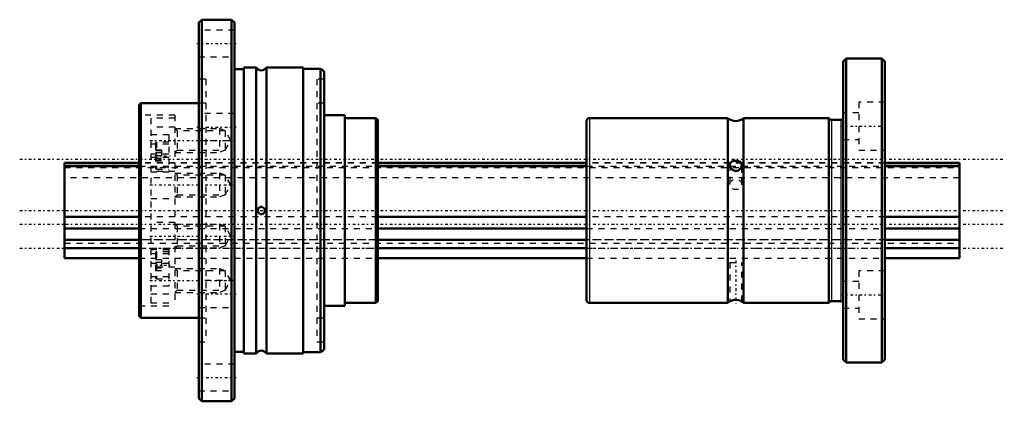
# Model space of a CAD drawing. Header units: millimetres. Extents: x -8 to 158, y -32 to 32.
import ezdxf

# ---------------------------------------------------------------- set-up
doc = ezdxf.new("R2010")
doc.units = ezdxf.units.MM
doc.linetypes.add('Center', pattern=[1.5, 0.45, -0.5, 0.05, -0.5])
doc.linetypes.add('Dashed', pattern=[2, 1, -1])
for name, color, linetype, lineweight in [('2d ConnectionPoints', 7, 'Continuous', 50), ('AM_0', 7, 'Continuous', 50), ('AM_4', 3, 'Continuous', 25), ('AM_5', 3, 'Continuous', 25), ('AM_7', 7, 'Center', 25), ('AM_9', 6, 'Dashed', 25)]:
    doc.layers.add(name, color=color, linetype=linetype, lineweight=lineweight)

# ---------------------------------------------------------------- blocks, each defined once
blk = doc.blocks.new('1_NS_1616ASpline_0_in_NS1616A_150L_0')
at = {"layer": 'AM_0'}
for p, q in [((23, 32), (22.5, 31.5)), ((22.5, 31.5), (22.5, -31.5)), ((28, 32), (23, 32)), ((23, 32), (23, -32)), ((28.5, 31.5), (28, 32)), ((28, 32), (28, -32)), ((28.5, 31.5), (28.5, -31.5)), ((30.05, 23.7), (28.5, 23.7)), ((32.12, 24), (30.05, 24)), ((30.05, 24), (30.05, -24)), ((32.12, 24), (32.12, -24)), ((40, 24), (33.86, 24)), ((33.86, 24), (33.86, -24)), ((40, 24), (40, -24)), ((42.92, 23.75), (40, 23.75)), ((42.92, 23.75), (42.92, -23.75)), ((43.5, 23.3), (43.5, -23.3)), ((12.8, 18), (12.5, 17.7)), ((12.5, 17.7), (12.5, -17.7)), ((22.5, 18), (12.8, 18)), ((12.8, 18), (12.8, -18)), ((47, 16), (43.5, 16)), ((47, 16), (47, -16)), ((52.2, 15.5), (47, 15.5)), ((52.5, 15.2), (52.2, 15.5)), ((52.2, 15.5), (52.2, -15.5)), ((52.5, 15.2), (52.5, -15.2)), ((33.59, -0.08), (33.59, 0.08)), ((43.5, -16), (47, -16)), ((47, -15.5), (52.2, -15.5)), ((52.2, -15.5), (52.5, -15.2)), ((12.5, -17.7), (12.8, -18)), ((12.8, -18), (22.5, -18)), ((28.5, -23.7), (30.05, -23.7)), ((30.05, -24), (32.12, -24)), ((33.86, -24), (40, -24)), ((40, -23.75), (42.92, -23.75)), ((22.5, -31.5), (23, -32)), ((23, -32), (28, -32)), ((28, -32), (28.5, -31.5))]:
    blk.add_line(p, q, dxfattribs=at)
blk.add_lwpolyline([(33.59, 0.08), (33.54, 0.26), (33.44, 0.41), (33.27, 0.53), (33.07, 0.6), (32.88, 0.59), (32.72, 0.53), (32.58, 0.43), (32.46, 0.27), (32.4, 0.1), (32.4, -0.08), (32.44, -0.23), (32.53, -0.38), (32.68, -0.51), (32.88, -0.59), (33.07, -0.59), (33.24, -0.55), (33.39, -0.46), (33.51, -0.3), (33.58, -0.14), (33.59, -0.08)], dxfattribs=at)
for centre, radius, start, end in [((32.99, 24.5), 1, 210, 330), ((42.31, 22.38), 1.5, 37.7646, 66.2057), ((32.99, -24.5), 1, 30, 150), ((42.31, -22.38), 1.5, 293.7943, 322.2354)]:
    blk.add_arc(centre, radius, start, end, dxfattribs=at)
at = {"layer": 'AM_5', "linetype": 'Dashed'}
for p, q in [((18.5, 13.75), (26, 13.75)), ((26.94, 13.37), (26, 13.75)), ((26, 13.75), (26, 9.75)), ((26.94, 10.13), (26, 9.75)), ((18.5, 9.75), (26, 9.75)), ((18.5, 6.28), (26, 6.28)), ((26.94, 5.9), (26, 6.28)), ((26, 6.28), (26, 2.28)), ((18.5, 2.28), (26, 2.28)), ((26.94, 2.65), (26, 2.28)), ((18.5, -2.28), (26, -2.28)), ((26.94, -2.65), (26, -2.28)), ((26, -2.28), (26, -6.28)), ((18.5, -6.28), (26, -6.28)), ((26.94, -5.9), (26, -6.28)), ((18.5, -9.75), (26, -9.75)), ((26.94, -10.13), (26, -9.75)), ((26, -9.75), (26, -13.75)), ((18.5, -13.75), (26, -13.75)), ((26.94, -13.37), (26, -13.75))]:
    blk.add_line(p, q, dxfattribs=at)
at = {"layer": 'AM_7'}
for p, q in [((22.2, 28), (28.8, 28)), ((22.2, 14), (28.8, 14)), ((14.3, 11.75), (28.34, 11.75)), ((15.12, 9.19), (17.88, 9.19)), ((14.3, 4.28), (28.34, 4.28)), ((14.3, -4.28), (28.34, -4.28)), ((15.12, -9.19), (17.88, -9.19)), ((14.3, -11.75), (28.34, -11.75)), ((22.2, -14), (28.8, -14)), ((22.2, -28), (28.8, -28))]:
    blk.add_line(p, q, dxfattribs=at)
at = {"layer": 'AM_9'}
for p, q in [((28.5, 30.25), (22.5, 30.25)), ((22.5, 25.75), (28.5, 25.75)), ((23.7, 22), (22.5, 22)), ((23.7, 22), (23.7, -22)), ((43.5, 22), (42.3, 22)), ((42.3, 22), (42.3, -22)), ((23.7, 18), (22.5, 18)), ((43.5, 18), (42.3, 18)), ((18.5, 16), (12.5, 16)), ((18.5, 15.5), (14.5, 15.5)), ((14.5, 15.5), (14.5, -15.5)), ((18.5, 16), (18.5, -16)), ((28.5, 16.25), (22.5, 16.25)), ((18.5, 14), (14.5, 14)), ((18.88, 13.37), (18.5, 13.75)), ((26.94, 13.37), (18.88, 13.37)), ((18.88, 13.37), (18.88, 10.13)), ((27.88, 11.75), (26.94, 13.37)), ((26.94, 13.37), (26.94, 10.13)), ((17.5, 12.7), (14.5, 12.7)), ((17.5, 12.7), (17.5, 6.49)), ((22.5, 11.75), (28.5, 11.75)), ((26.94, 10.13), (27.88, 11.75)), ((17.5, 11.1), (14.5, 11.1)), ((15.25, 11.24), (15.25, 7.14)), ((16.25, 10.12), (15.25, 10.12)), ((16.25, 9.99), (15.25, 9.99)), ((17.5, 11.44), (15.45, 11.44)), ((15.45, 11.44), (15.45, 6.94)), ((16.25, 10.12), (16.25, 8.27)), ((18.5, 9.75), (18.88, 10.13)), ((18.88, 10.13), (26.94, 10.13)), ((14.5, 9.5), (18.5, 9.5)), ((17.5, 8.88), (14.5, 8.88)), ((16.25, 9.65), (15.25, 9.65)), ((16.25, 9.19), (15.25, 9.19)), ((16.25, 8.73), (15.25, 8.73)), ((16.25, 8.39), (15.25, 8.39)), ((16.25, 8.27), (15.25, 8.27)), ((52.5, 8), (14.5, 8)), ((17.5, 7.28), (14.5, 7.28)), ((15.45, 6.94), (17.5, 6.94)), ((18.5, 6.53), (14.5, 6.53)), ((14.5, 6.49), (17.5, 6.49)), ((18.88, 5.9), (18.5, 6.28)), ((26.94, 5.9), (18.88, 5.9)), ((18.88, 5.9), (18.88, 2.65)), ((27.88, 4.28), (26.94, 5.9)), ((26.94, 5.9), (26.94, 2.65)), ((26.94, 2.65), (27.88, 4.28)), ((14.5, 2.03), (18.5, 2.03)), ((18.5, 2.28), (18.88, 2.65)), ((18.88, 2.65), (26.94, 2.65)), ((18.5, -2.03), (14.5, -2.03)), ((18.88, -2.65), (18.5, -2.28)), ((26.94, -2.65), (18.88, -2.65)), ((18.88, -2.65), (18.88, -5.9)), ((27.88, -4.28), (26.94, -2.65)), ((26.94, -2.65), (26.94, -5.9)), ((26.94, -5.9), (27.88, -4.28)), ((17.5, -6.49), (14.5, -6.49)), ((14.5, -6.53), (18.5, -6.53)), ((17.5, -6.49), (17.5, -12.7)), ((18.5, -6.28), (18.88, -5.9)), ((18.88, -5.9), (26.94, -5.9)), ((17.5, -7.28), (14.5, -7.28)), ((14.5, -8), (52.5, -8)), ((15.25, -7.14), (15.25, -11.24)), ((17.5, -6.94), (15.45, -6.94)), ((15.45, -6.94), (15.45, -11.44)), ((17.5, -8.88), (14.5, -8.88)), ((18.5, -9.5), (14.5, -9.5)), ((16.25, -8.27), (15.25, -8.27)), ((16.25, -8.73), (15.25, -8.73)), ((16.25, -9.65), (15.25, -9.65)), ((16.25, -8.27), (16.25, -10.12)), ((18.88, -10.13), (18.5, -9.75)), ((17.5, -11.1), (14.5, -11.1)), ((16.25, -10.12), (15.25, -10.12)), ((15.45, -11.44), (17.5, -11.44)), ((26.94, -10.13), (18.88, -10.13)), ((18.88, -10.13), (18.88, -13.37)), ((27.88, -11.75), (26.94, -10.13)), ((26.94, -10.13), (26.94, -13.37)), ((17.5, -12.7), (14.5, -12.7)), ((28.5, -11.75), (22.5, -11.75)), ((26.94, -13.37), (27.88, -11.75)), ((14.5, -14), (18.5, -14)), ((18.5, -13.75), (18.88, -13.37)), ((18.88, -13.37), (26.94, -13.37)), ((12.5, -16), (18.5, -16)), ((14.5, -15.5), (18.5, -15.5)), ((22.5, -16.25), (28.5, -16.25)), ((22.5, -18), (23.7, -18)), ((42.3, -18), (43.5, -18)), ((22.5, -22), (23.7, -22)), ((42.3, -22), (43.5, -22)), ((28.5, -25.75), (22.5, -25.75)), ((22.5, -30.25), (28.5, -30.25))]:
    blk.add_line(p, q, dxfattribs=at)
for centre, start, end in [((15.45, 11.24), 90, 180), ((15.45, 7.14), 180, 270), ((15.45, -7.14), 90, 180), ((15.45, -11.24), 180, 270)]:
    blk.add_arc(centre, 0.2, start, end, dxfattribs=at)
blk = doc.blocks.new('2_NS_1616ASpline_b_0_in_NS1616A_150L_0')
at = {"layer": 'AM_0'}
for p, q in [((131, 25.5), (130.5, 25)), ((130.5, 25), (130.5, -25)), ((137, 25.5), (131, 25.5)), ((131, 25.5), (131, -25.5)), ((137.5, 25), (137, 25.5)), ((137, 25.5), (137, -25.5)), ((137.5, 25), (137.5, -25)), ((87.5, 15), (87.5, -15)), ((111.18, 15.5), (88, 15.5)), ((111.18, 15.5), (111.18, -15.5)), ((128.1, 15.5), (113.82, 15.5)), ((113.82, 15.5), (113.82, -15.5)), ((128.1, 15.5), (128.1, -15.5)), ((130.1, 15.2), (128.56, 15.2)), ((111.51, 7.77), (111.51, 7.49)), ((113.49, 7.49), (113.49, 7.77)), ((88, -15.5), (111.18, -15.5)), ((111.51, -15.26), (111.51, -15.26)), ((113.49, -15.26), (113.49, -15.26)), ((113.82, -15.5), (128.1, -15.5)), ((128.56, -15.2), (130.1, -15.2)), ((130.5, -25), (131, -25.5)), ((131, -25.5), (137, -25.5)), ((137, -25.5), (137.5, -25))]:
    blk.add_line(p, q, dxfattribs=at)
for points in [[(113.49, 7.77), (113.48, 7.78), (113.4, 7.99), (113.22, 8.16), (112.95, 8.29), (112.61, 8.35), (112.3, 8.34), (112.03, 8.28), (111.78, 8.16), (111.59, 7.97), (111.51, 7.77)], [(111.51, 7.49), (111.53, 7.43), (111.63, 7.17), (111.82, 6.92), (112.06, 6.74), (112.34, 6.63), (112.65, 6.63), (112.93, 6.73), (113.17, 6.91), (113.38, 7.19), (113.49, 7.49)], [(113.49, -15.26), (113.39, -15.2), (113.2, -15.11), (112.91, -15.02), (112.58, -14.97), (112.27, -14.98), (112, -15.04), (111.76, -15.13), (111.58, -15.22), (111.51, -15.26)]]:
    blk.add_lwpolyline(points, dxfattribs=at)
for centre, radius, start, end in [((88, 15), 0.5, 90, 180), ((112.5, 17), 2, 228.5904, 311.4096), ((128.56, 15.7), 0.5, 203.5782, 270), ((130.1, 15.7), 0.5, 270, 323.1301), ((88, -15), 0.5, 180, 270), ((112.5, -17), 2, 119.5874, 131.4096), ((112.5, -17), 2, 48.5904, 60.4261), ((128.56, -15.7), 0.5, 90, 156.4218), ((130.1, -15.7), 0.5, 36.8699, 90)]:
    blk.add_arc(centre, radius, start, end, dxfattribs=at)
at = {"layer": 'AM_4'}
for p, q in [((88, 15.5), (88, -15.5)), ((128.56, 15.2), (128.56, -15.2)), ((130.1, 15.2), (130.1, -15.2))]:
    blk.add_line(p, q, dxfattribs=at)
at = {"layer": 'AM_7'}
for p, q in [((130.15, 14.14), (137.85, 14.14)), ((112.5, -8.4), (112.5, -15.59)), ((130.15, -14.14), (137.85, -14.14))]:
    blk.add_line(p, q, dxfattribs=at)
at = {"layer": 'AM_9'}
for p, q in [((137.5, 18.14), (133.1, 18.14)), ((133.1, 18.14), (133.1, 10.14)), ((133.1, 16.39), (130.5, 16.39)), ((130.5, 11.89), (133.1, 11.89)), ((133.1, 10.14), (137.5, 10.14)), ((137.5, 8), (87.5, 8)), ((111.5, 7.63), (111.5, 4.37)), ((111.51, 7.65), (111.51, 7.77)), ((113.5, 4.37), (113.5, 7.47)), ((87.5, -8), (137.5, -8)), ((111.5, -8.73), (113.5, -8.73)), ((111.5, -8.73), (111.5, -15.26)), ((113.5, -15.26), (113.5, -8.73)), ((137.5, -10.14), (133.1, -10.14)), ((133.1, -10.14), (133.1, -18.14)), ((133.1, -11.89), (130.5, -11.89)), ((111.5, -15.26), (111.51, -15.26)), ((113.49, -15.26), (113.5, -15.26)), ((130.5, -16.39), (133.1, -16.39)), ((133.1, -18.14), (137.5, -18.14))]:
    blk.add_line(p, q, dxfattribs=at)
for start_param, end_param in [(6.125125, 6.441246), (2.983532, 3.299653)]:
    blk.add_ellipse((112.5, 7.63), major_axis=(-1, 0), ratio=0.866025, start_param=start_param, end_param=end_param, dxfattribs=at)
blk.add_ellipse((112.5, 4.37), major_axis=(-1, 0), ratio=0.866025, dxfattribs=at)
blk = doc.blocks.new('3_NS_1616A_150L_Shaft_0_in_NS1616A_150L_0')
at = {"layer": 'AM_0'}
for p, q in [((12.5, 8), (0, 8)), ((0, 8), (0, -8)), ((12.5, 7.93), (0, 7.93)), ((0, 7.41), (12.5, 7.41)), ((87.5, 8), (52.5, 8)), ((87.5, 7.93), (52.5, 7.93)), ((52.5, 7.41), (87.5, 7.41)), ((150, 8), (137.5, 8)), ((150, 7.93), (137.5, 7.93)), ((137.5, 7.41), (150, 7.41)), ((150, 8), (150, -8)), ((12.5, -1.09), (0, -1.09)), ((87.5, -1.09), (52.5, -1.09)), ((150, -1.09), (137.5, -1.09)), ((0, -3.02), (12.5, -3.02)), ((52.5, -3.02), (87.5, -3.02)), ((137.5, -3.02), (150, -3.02)), ((12.5, -4.9), (0, -4.9)), ((87.5, -4.9), (52.5, -4.9)), ((150, -4.9), (137.5, -4.9)), ((0, -6.32), (12.5, -6.32)), ((52.5, -6.32), (87.5, -6.32)), ((137.5, -6.32), (150, -6.32)), ((0, -8), (12.5, -8)), ((52.5, -8), (87.5, -8)), ((137.5, -8), (150, -8))]:
    blk.add_line(p, q, dxfattribs=at)
at = {"layer": 'AM_7'}
for p, q in [((-7.5, 8.6), (157.5, 8.6)), ((-7.5, 0), (157.5, 0)), ((-7.5, -2.3), (157.5, -2.3)), ((-7.5, -6.29), (157.5, -6.29))]:
    blk.add_line(p, q, dxfattribs=at)
at = {"layer": 'AM_9'}
for p, q in [((0, 7.21), (150, 7.21)), ((52.5, 8), (12.5, 8)), ((52.5, 7.93), (12.5, 7.93)), ((12.5, 7.41), (52.5, 7.41)), ((137.5, 8), (87.5, 8)), ((137.5, 7.93), (87.5, 7.93)), ((87.5, 7.41), (137.5, 7.41)), ((150, 5.5), (0, 5.5)), ((52.5, -1.09), (12.5, -1.09)), ((137.5, -1.09), (87.5, -1.09)), ((12.5, -3.02), (52.5, -3.02)), ((87.5, -3.02), (137.5, -3.02)), ((150, -4.9), (0, -4.9)), ((52.5, -4.9), (12.5, -4.9)), ((137.5, -4.9), (87.5, -4.9)), ((0, -5.5), (150, -5.5)), ((12.5, -6.32), (52.5, -6.32)), ((87.5, -6.32), (137.5, -6.32)), ((12.5, -8), (52.5, -8)), ((87.5, -8), (137.5, -8))]:
    blk.add_line(p, q, dxfattribs=at)

msp = doc.modelspace()

# ---------------------------------------------------------------- linework, layer by layer
at = {"layer": '2d ConnectionPoints'}
for p in [(0, 0), (12.5, 0), (137.5, 0), (137.5, 0)]:
    msp.add_point(p, dxfattribs=at)

# ---------------------------------------------------------------- block references
for name in ['1_NS_1616ASpline_0_in_NS1616A_150L_0', '2_NS_1616ASpline_b_0_in_NS1616A_150L_0', '3_NS_1616A_150L_Shaft_0_in_NS1616A_150L_0']:
    msp.add_blockref(name, (0, 0))

doc.saveas('drawing.dxf')
